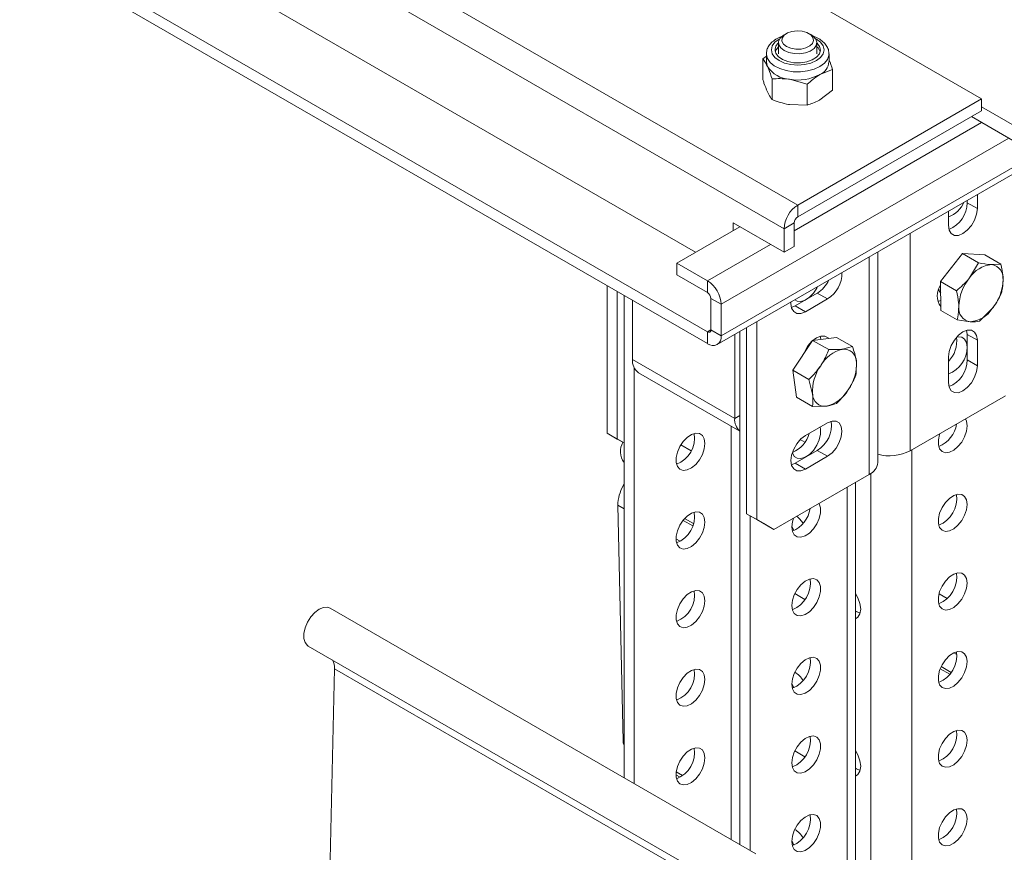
# Model space of a CAD drawing. Header units: millimetres. Extents: x -429 to 669, y -1273 to -42.
# Tile 2 of 10: x -312 to -107, y -1121 to -948. Entities that reach past the tile are written whole.
import ezdxf

# ---------------------------------------------------------------- set-up
doc = ezdxf.new("R2010")
doc.units = ezdxf.units.MM

msp = doc.modelspace()

# ---------------------------------------------------------------- linework, layer by layer
at = {"color": 7, "linetype": 'Continuous', "lineweight": 15}
for p, q in [((-260.3, -878.89), (-111.81, -964.61)), ((-166.73, -1015.64), (20.66, -907.46)), ((-290.7, -927.47), (-171.2, -996.46)), ((-311.56, -930.53), (-168.73, -1012.99)), ((-311.56, -932.98), (-168.73, -1015.44)), ((-152.33, -951.02), (-152.82, -951.3)), ((-147.16, -951.3), (-147.65, -951.02)), ((-153.99, -952.93), (-153.99, -955.24)), ((-145.99, -955.24), (-145.99, -952.93)), ((-157.24, -956.26), (-156.49, -955.69)), ((-157.24, -960.57), (-157.24, -956.26)), ((-156.49, -955.24), (-156.49, -956.91)), ((-143.49, -956.91), (-143.49, -955.24)), ((-142.74, -958.5), (-145.39, -959.56)), ((-142.74, -962.81), (-142.74, -958.5)), ((-155.3, -964.75), (-155.3, -960.44)), ((-148.05, -961.57), (-151.67, -960.53)), ((-148.05, -965.88), (-148.05, -961.57)), ((-142.74, -962.81), (-145.39, -964.82)), ((-149.99, -986.66), (-111.81, -964.61)), ((-111.81, -967.06), (-111.81, -964.61)), ((-148.05, -965.88), (-151.67, -965.79)), ((-149.99, -989.11), (-111.81, -967.06)), ((-104.03, -970.74), (-111.81, -966.25)), ((-104.03, -974), (-113.93, -968.29)), ((-112.69, -984.44), (-112.69, -987.39)), ((-114.81, -985.67), (-114.81, -986.16)), ((-118.7, -990.86), (-118.7, -987.91)), ((-175.09, -998.7), (-162.01, -991.15)), ((-152.82, -996.46), (-163.42, -990.33)), ((-163.42, -990.33), (-163.42, -991.97)), ((-152.82, -996.46), (-152.82, -991.56)), ((-150.7, -995.23), (-150.7, -990.33)), ((-150.7, -995.23), (-152.82, -996.46)), ((-133.38, -1040.15), (-133.38, -996.39)), ((-120.34, -1002.51), (-115.79, -996.73)), ((-115.79, -996.73), (-112.45, -998.65)), ((-115.79, -996.73), (-111.15, -997.01)), ((-111.15, -997.01), (-107.81, -998.94)), ((-168.73, -1002.37), (-175.09, -998.7)), ((-175.09, -1001.15), (-175.09, -998.7)), ((-112.45, -998.65), (-114.32, -1001.78)), ((-107.81, -998.94), (-109.72, -999.03)), ((-168.73, -1004.82), (-175.09, -1001.15)), ((-189.59, -1034.03), (-189.59, -1003.4)), ((-120.34, -1002.51), (-117, -1004.44)), ((-120.24, -1008.58), (-120.34, -1002.51)), ((-187.47, -1035.25), (-187.47, -1004.62)), ((-186.05, -1005.44), (-186.05, -1105.61)), ((-145.92, -1004.94), (-150.52, -1007.59)), ((-120.53, -1004.62), (-120.3, -1004.76)), ((-184.28, -1006.46), (-184.28, -1018.72)), ((-168.02, -1012.58), (-168.02, -1006.05)), ((-165.9, -1013.81), (-165.9, -1007.27)), ((-150.52, -1007.59), (-151.3, -1007.92)), ((-143.8, -1006.16), (-148.4, -1008.82)), ((-120.28, -1006.46), (-120.9, -1006.7)), ((-120.24, -1008.58), (-116.91, -1010.51)), ((-112.26, -1010.8), (-109.58, -1008.14)), ((-160.6, -1050.77), (-160.6, -1012.1)), ((-158.47, -1051.99), (-158.47, -1010.87)), ((-116.91, -1010.51), (-114.17, -1010.89)), ((-163.07, -1013.53), (-163.07, -1030.97)), ((-162.01, -1012.91), (-162.01, -1119.49)), ((-146.89, -1014.75), (-141.95, -1014.13)), ((-145.33, -1013.86), (-145.22, -1014.54)), ((-141.95, -1014.13), (-138.61, -1016.06)), ((-114.91, -1012.67), (-114.81, -1013.52)), ((-114.81, -1013.52), (-114.81, -1018.82)), ((-151.04, -1020.96), (-146.89, -1014.75)), ((-147.44, -1015.32), (-147.25, -1015.28)), ((-146.89, -1014.75), (-143.55, -1016.67)), ((-138.61, -1016.06), (-140.67, -1016.6)), ((-112.69, -1014.74), (-112.69, -1020.05)), ((-118.7, -1023.52), (-118.7, -1018.21)), ((-137.82, -1021.66), (-137.81, -1019.1)), ((-183.93, -1020.47), (-183.93, -1106.83)), ((-183.04, -1021.47), (-162.01, -1033.61)), ((-150.25, -1026.57), (-151.04, -1020.96)), ((-151.04, -1020.96), (-147.7, -1022.89)), ((-147.7, -1022.89), (-146.9, -1025.93)), ((-126.66, -1037.7), (-106.86, -1026.27)), ((-150.25, -1026.57), (-146.91, -1028.49)), ((-146.91, -1028.49), (-144.03, -1028.42)), ((-148.4, -1034.54), (-143.8, -1031.88)), ((-189.59, -1034.03), (-187.47, -1035.25)), ((-186.05, -1036.07), (-189.59, -1034.03)), ((-187.47, -1035.25), (-186.05, -1036.07)), ((-172.12, -1037.67), (-174.24, -1036.44)), ((-148.5, -1035.91), (-149.45, -1035.36)), ((-145.92, -1037.6), (-150.52, -1040.25)), ((-150.52, -1040.25), (-151.3, -1040.59)), ((-143.8, -1038.83), (-148.4, -1041.48)), ((-135.14, -1042.6), (-154.94, -1054.03)), ((-186.05, -1044.6), (-186.25, -1044.96)), ((-137.98, -1232.24), (-137.98, -1044.24)), ((-187.34, -1049), (-186.26, -1098.04)), ((-160.6, -1050.77), (-158.47, -1051.99)), ((-157.06, -1052.81), (-160.6, -1050.77)), ((-159.89, -1051.17), (-159.89, -1120.71)), ((-158.47, -1051.99), (-154.94, -1054.03)), ((-154.94, -1054.03), (-157.06, -1052.81)), ((-150.81, -1054.26), (-151.22, -1053.33)), ((-148.5, -1068.57), (-150.6, -1067.36)), ((-118.94, -1068.37), (-120.65, -1067.38)), ((-158.7, -1121.4), (-247.09, -1070.37)), ((-137.79, -1071.08), (-137.98, -1070.97)), ((-137.01, -1071.41), (-137.79, -1071.08)), ((-251.64, -1078.25), (-163.25, -1129.28)), ((-247.29, -1133.25), (-246.21, -1082.97)), ((-150.81, -1086.92), (-151.22, -1086)), ((-148.5, -1101.23), (-150.6, -1100.02)), ((-137.79, -1103.74), (-137.98, -1103.64)), ((-137.01, -1104.07), (-137.79, -1103.74)), ((-175.27, -1104.99), (-174.41, -1105.49)), ((-150.81, -1119.58), (-151.22, -1118.66))]:
    msp.add_line(p, q, dxfattribs=at)
at = {"color": 7, "linetype": 'Continuous', "lineweight": 0}
for p, q in [((-298.48, -900.93), (-149.99, -986.66)), ((-165.9, -1013.81), (21.48, -905.63)), ((-301.31, -905.83), (-152.82, -991.56)), ((-150.7, -991.97), (-111.81, -969.51)), ((-165.9, -1007.27), (-106.15, -972.78)), ((-149.99, -986.66), (-149.99, -989.11)), ((-112.69, -987.39), (-114.81, -986.16)), ((-150.7, -990.33), (-152.82, -991.56)), ((-126.66, -992.5), (-126.66, -1037.7)), ((-168.73, -1002.37), (-155.65, -994.82)), ((-135.14, -1042.6), (-135.14, -997.4)), ((-168.73, -1004.82), (-168.73, -1002.37)), ((-143.8, -1006.16), (-145.92, -1004.94)), ((-165.9, -1007.27), (-168.02, -1006.05)), ((-148.4, -1008.82), (-150.52, -1007.59)), ((-168.73, -1012.99), (-168.02, -1012.58)), ((-168.73, -1015.44), (-168.73, -1012.99)), ((-168.02, -1012.58), (-165.9, -1013.81)), ((-112.69, -1014.74), (-114.81, -1013.52)), ((-163.07, -1030.97), (-184.28, -1018.72)), ((-112.69, -1020.05), (-114.81, -1018.82)), ((-163.07, -1030.97), (-162.01, -1030.35)), ((-163.78, -1032.59), (-163.78, -1118.47)), ((-143.8, -1038.83), (-145.92, -1037.6)), ((-126.3, -1037.5), (-126.3, -1226.94)), ((-148.4, -1041.48), (-150.52, -1040.25)), ((-134.79, -1042.38), (-134.79, -1226.94)), ((-186.25, -1044.96), (-186.05, -1045.07)), ((-139.74, -1045.26), (-139.74, -1214.83)), ((-187.34, -1049), (-186.05, -1049.74)), ((-173.8, -1052.14), (-171.8, -1053.3)), ((-173.47, -1051.76), (-171.63, -1052.82)), ((-175.27, -1055.97), (-174.38, -1056.48)), ((-137.98, -1071.19), (-137.79, -1071.08)), ((-117.6, -1079.64), (-116.94, -1080.02)), ((-246.21, -1082.97), (-157.82, -1133.99)), ((-120.41, -1082.97), (-118.42, -1084.12)), ((-120.21, -1082.51), (-118.12, -1083.71)), ((-186.26, -1098.04), (-186.05, -1098.16)), ((-137.98, -1103.85), (-137.79, -1103.74)), ((-175.23, -1104.41), (-173.92, -1105.17))]:
    msp.add_line(p, q, dxfattribs=at)
at = {"color": 7, "linetype": 'Continuous', "lineweight": 15, "flags": 128}
for points in [[(-152.33, -953.72), (-152.96, -953.21), (-153.27, -952.6), (-153.23, -951.97), (-152.83, -951.39), (-152.13, -950.91), (-151.19, -950.59), (-150.13, -950.46), (-149.05, -950.54), (-148.07, -950.81), (-147.3, -951.26), (-146.82, -951.82), (-146.68, -952.45), (-146.91, -953.06), (-147.46, -953.6), (-148.3, -954.01), (-149.31, -954.24), (-150.4, -954.26), (-151.44, -954.08), (-152.33, -953.72)], [(-152.82, -954.56), (-153.53, -954.01), (-153.92, -953.36), (-153.96, -952.67), (-153.66, -952.01), (-153.02, -951.42), (-152.82, -951.3)], [(-147.16, -951.3), (-146.77, -951.56), (-146.21, -952.17), (-145.99, -952.84), (-146.13, -953.53), (-146.6, -954.16), (-147.38, -954.68), (-148.39, -955.05), (-149.54, -955.23), (-150.73, -955.2), (-151.86, -954.97), (-152.82, -954.56)], [(-153.99, -953.8), (-154.48, -954.41), (-154.65, -954.82)], [(-154.54, -955.11), (-154.02, -955.82), (-153.16, -956.42), (-152.05, -956.86), (-150.77, -957.09), (-149.43, -957.11), (-148.13, -956.91), (-146.99, -956.51), (-146.09, -955.93), (-145.5, -955.24), (-145.28, -954.47), (-145.44, -953.7), (-145.96, -952.99), (-145.99, -952.97)], [(-156.49, -956.91), (-156.43, -957.4), (-156.27, -957.88)], [(-112.69, -987.39), (-112.84, -988.54), (-113.26, -989.76), (-113.93, -990.91), (-114.77, -991.89), (-115.7, -992.59), (-116.62, -992.96), (-117.46, -992.95), (-118.13, -992.56), (-118.55, -991.84), (-118.7, -990.86)], [(-145.87, -1003.6), (-146.02, -1003.88), (-146.72, -1004.93), (-147.55, -1005.79), (-148.45, -1006.39), (-149.32, -1006.66), (-150.1, -1006.59), (-150.58, -1006.31)], [(-120.72, -1004.15), (-120.52, -1004.64), (-120.3, -1004.96)], [(-148.4, -1008.82), (-149.33, -1009.18), (-150.17, -1009.17), (-150.83, -1008.79), (-151.26, -1008.07), (-151.4, -1007.08), (-151.39, -1006.78)], [(-148.7, -1017.46), (-148.53, -1017.06), (-147.87, -1015.91), (-147.03, -1014.93), (-146.1, -1014.23), (-145.17, -1013.86), (-144.33, -1013.87), (-143.67, -1014.25), (-143.59, -1014.34)], [(-118.7, -1018.21), (-118.55, -1017.05), (-118.13, -1015.84), (-117.46, -1014.69), (-116.62, -1013.71), (-115.7, -1013), (-114.77, -1012.64), (-113.93, -1012.65), (-113.26, -1013.03), (-112.84, -1013.75), (-112.69, -1014.74)], [(-114.81, -1016.17), (-114.94, -1015.22), (-115.33, -1014.52), (-115.94, -1014.11), (-116.72, -1014.04), (-117.04, -1014.1)], [(-112.69, -1020.05), (-112.84, -1021.21), (-113.26, -1022.42), (-113.93, -1023.57), (-114.77, -1024.55), (-115.7, -1025.25), (-116.62, -1025.62), (-117.46, -1025.61), (-118.13, -1025.23), (-118.55, -1024.51), (-118.7, -1023.52)], [(-143.8, -1031.88), (-142.87, -1031.52), (-142.04, -1031.53), (-141.37, -1031.91), (-140.94, -1032.63), (-140.8, -1033.62), (-140.94, -1034.78), (-141.37, -1035.99), (-142.04, -1037.14), (-142.87, -1038.12), (-143.8, -1038.83)], [(-120.47, -1034.13), (-120.52, -1034.29), (-120.79, -1035.43), (-120.79, -1036.47), (-120.52, -1037.3), (-120.02, -1037.87), (-119.32, -1038.11), (-118.49, -1038), (-117.59, -1037.57), (-116.72, -1036.83), (-115.94, -1035.87), (-115.33, -1034.76), (-114.94, -1033.6), (-114.81, -1032.5), (-114.81, -1032.5)], [(-114.81, -1032.5), (-114.94, -1031.55), (-115.16, -1031.07)], [(-169.26, -1036.17), (-169.39, -1035.23), (-169.78, -1034.52), (-170.39, -1034.11), (-171.17, -1034.04), (-172.04, -1034.32), (-172.93, -1034.91), (-173.77, -1035.77), (-174.47, -1036.82), (-174.97, -1037.97), (-175.24, -1039.11), (-175.24, -1040.14), (-174.97, -1040.98), (-174.47, -1041.54), (-173.77, -1041.78), (-172.93, -1041.68), (-172.04, -1041.24), (-171.17, -1040.51), (-170.39, -1039.54), (-169.78, -1038.43), (-169.39, -1037.27), (-169.26, -1036.17)], [(-148.4, -1041.48), (-149.33, -1041.85), (-150.17, -1041.84), (-150.83, -1041.45), (-151.26, -1040.73), (-151.4, -1039.74), (-151.26, -1038.59), (-150.83, -1037.37), (-150.17, -1036.22), (-149.33, -1035.24), (-148.4, -1034.54)], [(-145.35, -1032.78), (-145.25, -1033.22), (-145.25, -1034.26), (-145.51, -1035.4), (-146.02, -1036.55), (-146.72, -1037.6), (-147.55, -1038.45), (-148.45, -1039.05), (-149.32, -1039.32), (-150.1, -1039.25), (-150.7, -1038.85), (-151.09, -1038.14), (-151.11, -1038.08)], [(-114.81, -1048.83), (-114.94, -1047.89), (-115.33, -1047.18), (-115.94, -1046.77), (-116.72, -1046.7), (-117.59, -1046.98), (-118.49, -1047.57), (-119.32, -1048.43), (-120.02, -1049.48), (-120.52, -1050.62), (-120.79, -1051.76), (-120.79, -1052.8), (-120.52, -1053.63), (-120.02, -1054.2), (-119.32, -1054.44), (-118.49, -1054.34), (-117.59, -1053.9), (-116.72, -1053.16), (-115.94, -1052.2), (-115.33, -1051.09), (-114.94, -1049.93), (-114.81, -1048.83)], [(-145.57, -1048.62), (-145.51, -1048.72), (-145.25, -1049.56), (-145.25, -1050.59), (-145.51, -1051.73), (-146.02, -1052.88), (-146.72, -1053.93), (-147.55, -1054.79), (-148.45, -1055.38), (-149.32, -1055.65), (-150.1, -1055.58), (-150.7, -1055.18), (-151.09, -1054.47), (-151.23, -1053.52), (-151.23, -1053.52)], [(-169.26, -1052.51), (-169.39, -1051.56), (-169.78, -1050.85), (-170.39, -1050.45), (-171.17, -1050.38), (-172.04, -1050.65), (-172.93, -1051.24), (-173.77, -1052.1), (-174.47, -1053.15), (-174.97, -1054.3), (-175.24, -1055.44), (-175.24, -1056.47), (-174.97, -1057.31), (-174.47, -1057.87), (-173.77, -1058.11), (-172.93, -1058.01), (-172.04, -1057.57), (-171.17, -1056.84), (-170.39, -1055.87), (-169.78, -1054.76), (-169.39, -1053.61), (-169.26, -1052.51)], [(-151.23, -1053.52), (-151.09, -1052.42), (-150.87, -1051.69)], [(-148.87, -1052.74), (-149.6, -1051.85), (-150.21, -1051.3)], [(-114.81, -1065.16), (-114.94, -1064.22), (-115.33, -1063.51), (-115.94, -1063.1), (-116.72, -1063.03), (-117.59, -1063.31), (-118.49, -1063.9), (-119.32, -1064.76), (-120.02, -1065.81), (-120.52, -1066.95), (-120.79, -1068.1), (-120.79, -1069.13), (-120.52, -1069.97), (-120.02, -1070.53), (-119.32, -1070.77), (-118.49, -1070.67), (-117.59, -1070.23), (-116.72, -1069.49), (-115.94, -1068.53), (-115.33, -1067.42), (-114.94, -1066.26), (-114.81, -1065.16)], [(-151.23, -1069.85), (-151.09, -1068.75), (-150.7, -1067.6), (-150.1, -1066.49), (-149.32, -1065.52), (-148.45, -1064.79), (-147.55, -1064.35), (-146.72, -1064.25), (-146.02, -1064.49), (-145.51, -1065.05), (-145.25, -1065.89), (-145.25, -1066.92), (-145.51, -1068.06), (-146.02, -1069.21), (-146.72, -1070.26), (-147.55, -1071.12), (-148.45, -1071.71), (-149.32, -1071.98), (-150.1, -1071.91), (-150.7, -1071.51), (-151.09, -1070.8), (-151.23, -1069.85)], [(-169.26, -1068.84), (-169.39, -1067.89), (-169.78, -1067.18), (-170.39, -1066.78), (-171.17, -1066.71), (-172.04, -1066.98), (-172.93, -1067.57), (-173.77, -1068.43), (-174.47, -1069.48), (-174.97, -1070.63), (-175.24, -1071.77), (-175.24, -1072.8), (-174.97, -1073.64), (-174.47, -1074.2), (-173.77, -1074.44), (-172.93, -1074.34), (-172.04, -1073.9), (-171.17, -1073.17), (-170.39, -1072.2), (-169.78, -1071.09), (-169.39, -1069.94), (-169.26, -1068.84)], [(-137.98, -1072.61), (-137.48, -1072.28), (-137.06, -1071.56), (-136.91, -1070.57), (-137.06, -1069.41), (-137.48, -1068.2), (-137.98, -1067.3)], [(-247.09, -1070.37), (-247.62, -1070.18), (-248.45, -1070.22), (-249.35, -1070.59), (-250.26, -1071.26), (-251.1, -1072.18), (-251.79, -1073.27), (-252.29, -1074.45), (-252.55, -1075.61), (-252.55, -1076.67), (-252.29, -1077.54), (-251.8, -1078.15), (-251.64, -1078.25)], [(-114.81, -1081.49), (-114.94, -1080.55), (-115.33, -1079.84), (-115.94, -1079.43), (-116.72, -1079.36), (-117.59, -1079.64), (-118.49, -1080.23), (-119.32, -1081.09), (-120.02, -1082.14), (-120.52, -1083.29), (-120.79, -1084.43), (-120.79, -1085.46), (-120.52, -1086.3), (-120.02, -1086.86), (-119.32, -1087.1), (-118.49, -1087), (-117.59, -1086.56), (-116.72, -1085.82), (-115.94, -1084.86), (-115.33, -1083.75), (-114.94, -1082.59), (-114.81, -1081.49)], [(-151.23, -1086.18), (-151.09, -1085.08), (-150.7, -1083.93), (-150.1, -1082.82), (-149.32, -1081.85), (-148.45, -1081.12), (-147.55, -1080.68), (-146.72, -1080.58), (-146.02, -1080.82), (-145.51, -1081.38), (-145.25, -1082.22), (-145.25, -1083.25), (-145.51, -1084.39), (-146.02, -1085.54), (-146.72, -1086.59), (-147.55, -1087.45), (-148.45, -1088.04), (-149.32, -1088.31), (-150.1, -1088.24), (-150.7, -1087.84), (-151.09, -1087.13), (-151.23, -1086.18)], [(-169.26, -1085.17), (-169.39, -1084.22), (-169.78, -1083.51), (-170.39, -1083.11), (-171.17, -1083.04), (-172.04, -1083.31), (-172.93, -1083.9), (-173.77, -1084.76), (-174.47, -1085.81), (-174.97, -1086.96), (-175.24, -1088.1), (-175.24, -1089.13), (-174.97, -1089.97), (-174.47, -1090.53), (-173.77, -1090.77), (-172.93, -1090.67), (-172.04, -1090.23), (-171.17, -1089.5), (-170.39, -1088.53), (-169.78, -1087.42), (-169.39, -1086.27), (-169.26, -1085.17)], [(-114.81, -1097.82), (-114.94, -1096.88), (-115.33, -1096.17), (-115.94, -1095.76), (-116.72, -1095.69), (-117.59, -1095.97), (-118.49, -1096.56), (-119.32, -1097.42), (-120.02, -1098.47), (-120.52, -1099.62), (-120.79, -1100.76), (-120.79, -1101.79), (-120.52, -1102.63), (-120.02, -1103.19), (-119.32, -1103.43), (-118.49, -1103.33), (-117.59, -1102.89), (-116.72, -1102.16), (-115.94, -1101.19), (-115.33, -1100.08), (-114.94, -1098.92), (-114.81, -1097.82)], [(-151.23, -1102.52), (-151.09, -1101.42), (-150.7, -1100.26), (-150.1, -1099.15), (-149.32, -1098.18), (-148.45, -1097.45), (-147.55, -1097.01), (-146.72, -1096.91), (-146.02, -1097.15), (-145.51, -1097.71), (-145.25, -1098.55), (-145.25, -1099.58), (-145.51, -1100.72), (-146.02, -1101.87), (-146.72, -1102.92), (-147.55, -1103.78), (-148.45, -1104.37), (-149.32, -1104.64), (-150.1, -1104.58), (-150.7, -1104.17), (-151.09, -1103.46), (-151.23, -1102.52)], [(-169.26, -1101.5), (-169.39, -1100.55), (-169.78, -1099.84), (-170.39, -1099.44), (-171.17, -1099.37), (-172.04, -1099.64), (-172.93, -1100.24), (-173.77, -1101.09), (-174.47, -1102.14), (-174.97, -1103.29), (-175.24, -1104.43), (-175.24, -1105.47), (-174.97, -1106.3), (-174.47, -1106.86), (-173.77, -1107.11), (-172.93, -1107), (-172.04, -1106.56), (-171.17, -1105.83), (-170.39, -1104.86), (-169.78, -1103.75), (-169.39, -1102.6), (-169.26, -1101.5)], [(-137.98, -1105.27), (-137.48, -1104.94), (-137.06, -1104.22), (-136.91, -1103.23), (-137.06, -1102.08), (-137.48, -1100.86), (-137.98, -1099.96)], [(-114.81, -1114.15), (-114.94, -1113.21), (-115.33, -1112.5), (-115.94, -1112.09), (-116.72, -1112.03), (-117.59, -1112.3), (-118.49, -1112.89), (-119.32, -1113.75), (-120.02, -1114.8), (-120.52, -1115.95), (-120.79, -1117.09), (-120.79, -1118.12), (-120.52, -1118.96), (-120.02, -1119.52), (-119.32, -1119.76), (-118.49, -1119.66), (-117.59, -1119.22), (-116.72, -1118.49), (-115.94, -1117.52), (-115.33, -1116.41), (-114.94, -1115.25), (-114.81, -1114.15)], [(-151.23, -1118.85), (-151.09, -1117.75), (-150.7, -1116.59), (-150.1, -1115.48), (-149.32, -1114.51), (-148.45, -1113.78), (-147.55, -1113.34), (-146.72, -1113.24), (-146.02, -1113.48), (-145.51, -1114.04), (-145.25, -1114.88), (-145.25, -1115.91), (-145.51, -1117.05), (-146.02, -1118.2), (-146.72, -1119.25), (-147.55, -1120.11), (-148.45, -1120.7), (-149.32, -1120.98), (-150.1, -1120.91), (-150.7, -1120.5), (-151.09, -1119.79), (-151.23, -1118.85)]]:
    msp.add_lwpolyline(points, dxfattribs=at)
at = {"color": 7, "linetype": 'Continuous', "lineweight": 0, "flags": 128}
for points in [[(-153.71, -952.09), (-153.86, -952.17), (-154.74, -952.83), (-155.28, -953.59), (-155.47, -954.41), (-155.28, -955.23)], [(-155.28, -955.23), (-154.74, -955.99), (-153.86, -956.64), (-152.73, -957.15), (-151.41, -957.46), (-149.99, -957.57), (-148.57, -957.46), (-147.25, -957.15), (-146.11, -956.64), (-145.24, -955.99), (-144.7, -955.23), (-144.51, -954.41), (-144.7, -953.59), (-145.24, -952.83), (-146.11, -952.17), (-146.27, -952.09)], [(-156.49, -955.28), (-156.49, -955.35), (-156.27, -956.21)], [(-156.27, -956.21), (-155.71, -957.02), (-154.85, -957.74), (-153.72, -958.31), (-152.39, -958.73), (-150.93, -958.95), (-149.42, -958.98), (-147.95, -958.8), (-146.58, -958.43), (-145.39, -957.89), (-144.46, -957.21), (-143.82, -956.42), (-143.51, -955.57), (-143.49, -955.27)]]:
    msp.add_lwpolyline(points, dxfattribs=at)
at = {"color": 7, "linetype": 'Continuous', "lineweight": 15}
for centre, radius, start, end in [((-152.88, -954.4), 1.81, 127.8353, 203.2149), ((-147.49, -955.49), 2.26, 17.1189, 48.399), ((-146.76, -956.57), 3.28, 294.525, 354.1547), ((-151.32, -954.61), 5.93, 213.4386, 266.5668), ((-149.98, -950.7), 9.98, 260.2289, 297.3571), ((-146.68, -991.84), 6.15, 122.6055, 177.3946), ((-120.43, -983.98), 5.38, 288.7578, 337.4061), ((-120.84, -986.1), 6.03, 291.8345, 359.4393), ((-149.16, -990.4), 1.54, 122.6054, 177.395), ((-109.22, -1005.09), 6.08, 94.7579, 146.9874), ((-110.13, -1001.81), 2.81, 351.767, 81.5729), ((-147.06, -1000.82), 6.25, 301.3952, 1.3836), ((-106.67, -1008.04), 9.88, 140.7251, 178.0998), ((-172.04, -1007.55), 6.15, 2.6055, 57.3945), ((-149.33, -999.56), 6.37, 302.3848, 334.8434), ((-117.28, -1005.45), 3.74, 144.5046, 217.2773), ((-117.23, -1001.89), 9.88, 320.7252, 358.0999), ((-169.56, -1006.12), 1.54, 2.6054, 57.3946), ((-113.76, -1008.11), 2.81, 171.767, 261.5729), ((-114.68, -1004.83), 6.08, 274.758, 326.9872), ((-168.45, -1012.65), 0.437, 230.7967, 9.214), ((-167.62, -1014.09), 1.75, 230.7968, 9.214), ((-122.82, -1014.98), 5.85, 314.768, 8.58), ((-120.83, -1016.1), 6.02, 290.7335, 359.3414), ((-138.96, -1023.61), 7.21, 103.7115, 150.1263), ((-140.36, -1019.14), 2.56, 0.9377, 96.9675), ((-181.43, -1019.08), 2.88, 172.7455, 235.9425), ((-137.88, -1025.3), 9.04, 144.2727, 184.0049), ((-146.83, -1019.73), 9.04, 324.2726, 4.0049), ((-120.84, -1018.76), 6.03, 291.8344, 359.4395), ((-144.34, -1025.89), 2.56, 180.938, 276.9672), ((-145.74, -1021.42), 7.21, 283.7119, 330.1261), ((-159.98, -1031.24), 3.11, 174.8471, 229.1076), ((-148.99, -1032.41), 6.03, 300.5609, 8.1706), ((-122.95, -1031.24), 6, 291.8251, 351.3995), ((-177.32, -1034.99), 5.91, 291.4243, 8.5811), ((-153.35, -1032.52), 5.95, 292.2652, 344.7835), ((-183.02, -1037.84), 3.79, 149.7462, 216.6574), ((-130.92, -1029.44), 9.3, 254.6359, 297.301), ((-136.39, -1039.85), 3.02, 294.3748, 354.3051), ((-178.93, -1049.11), 8.41, 150.4468, 179.2514), ((-122.88, -1047.65), 5.91, 291.4245, 8.5809), ((-177.32, -1051.32), 5.91, 291.4245, 8.5809), ((-153.35, -1048.8), 6, 291.8251, 351.3995), ((-122.88, -1063.98), 5.91, 291.4243, 8.5811), ((-153.28, -1065.2), 5.91, 291.4245, 8.5809), ((-177.32, -1067.65), 5.91, 291.4243, 8.5811), ((-122.88, -1080.31), 5.91, 291.4243, 8.5811), ((-249.44, -1082.76), 3.24, 356.3402, 30.0583), ((-153.28, -1081.53), 5.91, 291.4243, 8.5811), ((-177.32, -1083.98), 5.91, 291.4243, 8.5811), ((-153.67, -1088.53), 5.73, 33.0753, 57.5308), ((-122.88, -1096.64), 5.91, 291.4243, 8.5811), ((-153.28, -1097.86), 5.91, 291.4243, 8.5811), ((-185.18, -1098.07), 1.09, 178.3637, 216.479), ((-177.32, -1100.31), 5.91, 291.4243, 8.5811), ((-122.88, -1112.97), 5.91, 291.4245, 8.5809), ((-153.28, -1114.19), 5.91, 291.4243, 8.5811), ((-153.67, -1121.19), 5.73, 33.0753, 57.5308)]:
    msp.add_arc(centre, radius, start, end, dxfattribs=at)
for points, knots in [([(-153.14, -951.58), (-153.22, -951.6), (-153.75, -951.75), (-154.58, -952.21), (-155.51, -952.91), (-156.12, -953.74), (-156.47, -954.55), (-156.46, -955.07), (-156.45, -955.29)], [0, 0, 0, 0, 0.0413679, 0.2614617, 0.484748, 0.6809767, 0.8677252, 1, 1, 1, 1]), ([(-143.52, -955.29), (-143.52, -955.05), (-143.53, -954.49), (-143.9, -953.67), (-144.52, -952.87), (-145.42, -952.2), (-146.2, -951.77), (-146.71, -951.62), (-146.8, -951.6)], [0, 0, 0, 0, 0.146911, 0.33983, 0.536029, 0.742779, 0.95861, 1, 1, 1, 1]), ([(-157.24, -956.26), (-157.16, -956.36), (-156.84, -956.77), (-156.51, -957.4), (-156.27, -957.88)], [0, 0, 0, 0, 0.2575513, 1, 1, 1, 1]), ([(-143.49, -956.44), (-143.48, -956.48), (-143.22, -957.06), (-142.97, -957.8), (-142.74, -958.5)], [0, 0, 0, 0, 0.056189, 1, 1, 1, 1]), ([(-156.27, -957.88), (-156.18, -958.08), (-155.85, -958.81), (-155.53, -959.75), (-155.3, -960.44)], [0, 0, 0, 0, 0.2686341, 1, 1, 1, 1]), ([(-157.24, -960.57), (-157.16, -960.82), (-156.84, -961.78), (-156.51, -962.56), (-156.27, -963.14)], [0, 0, 0, 0, 0.2575513, 1, 1, 1, 1]), ([(-151.67, -960.53), (-151.76, -960.52), (-152.98, -960.34), (-154.18, -960.39), (-155.3, -960.44)], [0, 0, 0, 0, 0.0702147, 1, 1, 1, 1]), ([(-145.39, -959.56), (-145.46, -959.6), (-146.35, -960.12), (-147.23, -960.87), (-148.05, -961.57)], [0, 0, 0, 0, 0.070212, 1, 1, 1, 1]), ([(-156.27, -963.14), (-156.18, -963.32), (-155.85, -964), (-155.53, -964.44), (-155.3, -964.75)], [0, 0, 0, 0, 0.2686341, 1, 1, 1, 1]), ([(-151.67, -965.79), (-151.76, -965.78), (-152.98, -965.58), (-154.18, -965.15), (-155.3, -964.75)], [0, 0, 0, 0, 0.070215, 1, 1, 1, 1]), ([(-145.39, -964.82), (-145.46, -964.85), (-146.35, -965.36), (-147.23, -965.63), (-148.05, -965.88)], [0, 0, 0, 0, 0.070212, 1, 1, 1, 1]), ([(-109.72, -999.03), (-109.78, -999.03), (-110.57, -998.98), (-111.54, -998.81), (-112.45, -998.65)], [0, 0, 0, 0, 0.070216, 1, 1, 1, 1]), ([(-107.35, -1002.21), (-107.36, -1001.96), (-107.4, -1000.92), (-107.63, -999.8), (-107.81, -998.94)], [0, 0, 0, 0, 0.241851, 1, 1, 1, 1]), ([(-114.32, -1001.78), (-114.37, -1001.85), (-115.14, -1002.82), (-116.11, -1003.66), (-117, -1004.44)], [0, 0, 0, 0, 0.0702161, 1, 1, 1, 1]), ([(-107.72, -1005.01), (-107.66, -1004.82), (-107.44, -1003.97), (-107.39, -1002.98), (-107.35, -1002.21)], [0, 0, 0, 0, 0.223712, 1, 1, 1, 1]), ([(-117, -1004.44), (-116.82, -1005.29), (-116.59, -1006.42), (-116.55, -1007.46), (-116.54, -1007.71)], [0, 0, 0, 0, 0.758149, 1, 1, 1, 1]), ([(-109.58, -1008.14), (-109.53, -1008.07), (-108.76, -1007.09), (-108.22, -1006.02), (-107.72, -1005.01)], [0, 0, 0, 0, 0.0702155, 1, 1, 1, 1]), ([(-116.54, -1007.71), (-116.58, -1008.48), (-116.63, -1009.47), (-116.86, -1010.32), (-116.91, -1010.51)], [0, 0, 0, 0, 0.776288, 1, 1, 1, 1]), ([(-114.17, -1010.89), (-114.12, -1010.89), (-113.34, -1010.94), (-112.78, -1010.87), (-112.26, -1010.8)], [0, 0, 0, 0, 0.070216, 1, 1, 1, 1]), ([(-137.81, -1019.1), (-137.82, -1019.03), (-137.96, -1018.08), (-138.3, -1017.04), (-138.61, -1016.06)], [0, 0, 0, 0, 0.0702156, 1, 1, 1, 1]), ([(-143.55, -1016.67), (-143.91, -1017.55), (-144.37, -1018.7), (-145.05, -1019.76), (-145.22, -1020.02)], [0, 0, 0, 0, 0.758147, 1, 1, 1, 1]), ([(-140.67, -1016.6), (-140.73, -1016.61), (-141.57, -1016.71), (-142.6, -1016.69), (-143.55, -1016.67)], [0, 0, 0, 0, 0.070215, 1, 1, 1, 1]), ([(-145.22, -1020.02), (-145.81, -1020.81), (-146.58, -1021.82), (-147.5, -1022.7), (-147.7, -1022.89)], [0, 0, 0, 0, 0.776287, 1, 1, 1, 1]), ([(-139.49, -1025.01), (-139.32, -1024.75), (-138.64, -1023.69), (-138.18, -1022.54), (-137.82, -1021.66)], [0, 0, 0, 0, 0.2418508, 1, 1, 1, 1]), ([(-146.9, -1025.93), (-146.89, -1026), (-146.76, -1026.94), (-146.84, -1027.74), (-146.91, -1028.49)], [0, 0, 0, 0, 0.0702157, 1, 1, 1, 1]), ([(-141.97, -1027.88), (-141.77, -1027.69), (-140.85, -1026.81), (-140.08, -1025.8), (-139.49, -1025.01)], [0, 0, 0, 0, 0.223712, 1, 1, 1, 1]), ([(-144.03, -1028.42), (-143.97, -1028.42), (-143.15, -1028.31), (-142.54, -1028.09), (-141.97, -1027.88)], [0, 0, 0, 0, 0.070215, 1, 1, 1, 1])]:
    msp.add_open_spline(points, degree=3, knots=knots, dxfattribs=at)

doc.saveas('drawing.dxf')
